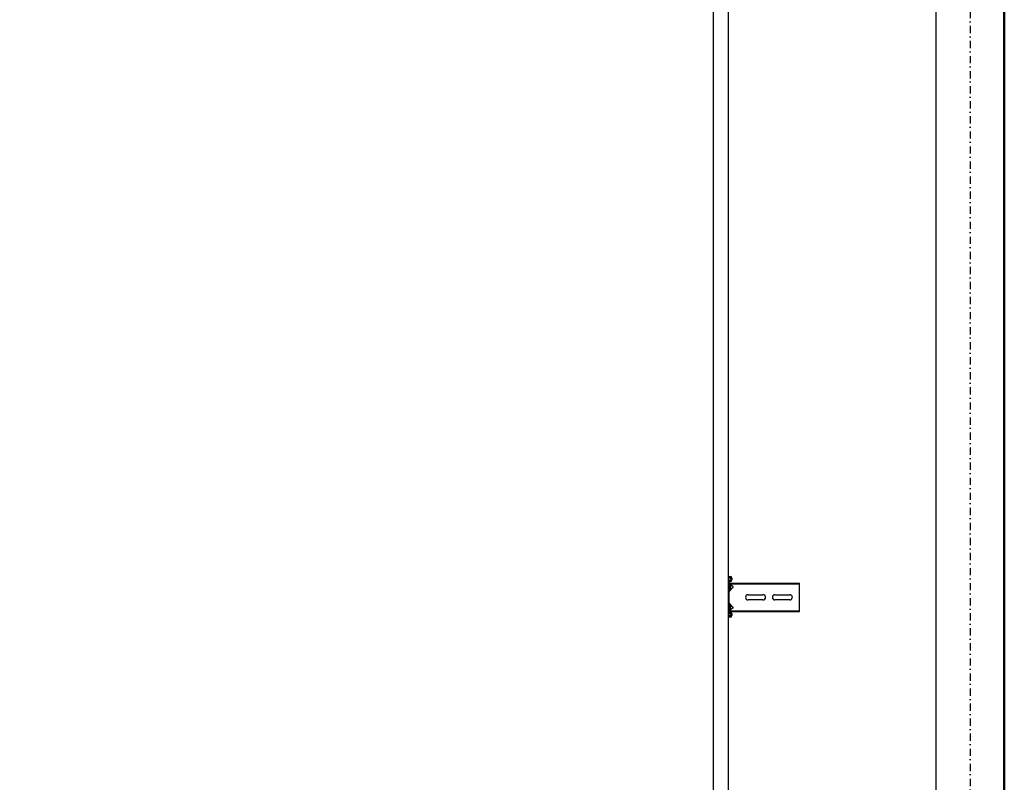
# Model space of a CAD drawing. Header units: centimetres. Extents: x 0 to 55409, y -2708 to 14680.
# Tile 150 of 215: x 50906 to 51079, y 4667 to 4800. Entities that reach past the tile are written whole.
import ezdxf

# ---------------------------------------------------------------- set-up
doc = ezdxf.new("R2010")
doc.units = ezdxf.units.CM
doc.header["$LTSCALE"] = 0.01
doc.linetypes.add('DASHDOT2', pattern=[12.7, 6.35, -3.175, 0, -3.175])
for name, color, linetype in [('A-Grid', 191, 'DASHDOT2'), ('A-konstrukcja', 7, 'Continuous'), ('CKOPIS_WIDOK', 3, 'Continuous')]:
    doc.layers.add(name, color=color, linetype=linetype)
doc.layers.add('CKPOM_POWIERZ', color=1, linetype='Continuous', plot=False)
doc.layers.add('CKSCIANY_PRZEKR', color=6, linetype='Continuous', lineweight=50)

# ---------------------------------------------------------------- blocks, each defined once
blk = doc.blocks.new('A$7E8814A102C37C')
at = {"layer": 'A-Grid', "ltscale": 20}
blk.add_lwpolyline([(1500, -50), (1500, -2068)], dxfattribs=at)
at = {"layer": 'CKOPIS_WIDOK'}
blk.add_lwpolyline([(-6, -411), (1506, -411), (1506, -1673), (-6, -1673)], close=True, dxfattribs=at)
blk = doc.blocks.new('A$7E8814B27261F1')
at = {"color": 7, "linetype": 'Continuous'}
for p, q in [((711.3, 325.5), (4186.6, 325.5)), ((4186.6, 300), (711.3, 300)), ((1809.8, 299.7), (1807.8, 299.5)), ((1808.2, 296.1), (1807.8, 299.5)), ((1810.5, 299.7), (1809.8, 299.7)), ((1810.2, 296.4), (1809.8, 299.7)), ((1810.9, 296.4), (1810.5, 299.7)), ((1813.4, 295.5), (1811.2, 295.5)), ((1813.4, 293.5), (1811.2, 293.5)), ((1814.1, 293.5), (1813.4, 293.5)), ((1814.5, 297.4), (1814.4, 296.4)), ((1816.5, 297.1), (1816.4, 296.1)), ((1817.2, 297.1), (1817.1, 296.1)), ((1869.7, 300), (1817.5, 300)), ((1833.7, 298), (1817.5, 298)), ((1818.3, 296.6), (1819.4, 297.5)), ((1818.3, 296.6), (1818.3, 286.5)), ((1819.4, 297.5), (1824.5, 291.7)), ((1819.4, 297.5), (1819.4, 286.5)), ((1821.9, 298), (1821.9, 296)), ((1829.9, 296), (1821.9, 296)), ((1826.2, 291.6), (1831.8, 297.2)), ((1829.9, 296), (1829.9, 298)), ((1830.4, 296), (1829.9, 296)), ((1830.4, 296), (1830.4, 298)), ((1833.7, 298), (1836.1, 298)), ((1836.1, 298), (1850.4, 298)), ((1850.4, 298), (1852.7, 298)), ((1869.7, 298), (1852.7, 298)), ((1854.6, 297.2), (1860.2, 291.6)), ((1857.4, 298), (1857.4, 296)), ((1865.4, 296), (1857.4, 296)), ((1861.9, 291.7), (1867, 297.5)), ((1865.4, 296), (1865.4, 298)), ((1865.7, 296), (1865.4, 296)), ((1865.9, 296.2), (1865.9, 298)), ((1867, 297.5), (1868.2, 296.6)), ((1867, 297.5), (1867, 286.5)), ((1868.2, 296.6), (1868.2, 286.5)), ((1870.4, 300), (1869.7, 300)), ((1870.8, 296.1), (1870.7, 297.1)), ((1872.8, 296.4), (1872.7, 297.4)), ((1873.5, 296.4), (1873.4, 297.4)), ((1876, 295.5), (1873.8, 295.5)), ((1876, 293.5), (1873.8, 293.5)), ((1876.7, 293.5), (1876, 293.5)), ((1877.4, 299.7), (1877, 296.4)), ((1878.1, 299.7), (1877.4, 299.7)), ((1877.4, 299.7), (1879.4, 299.5)), ((1878.1, 299.7), (1880.1, 299.5)), ((1879.4, 299.5), (1879, 296.1)), ((1880.1, 299.5), (1879.4, 299.5)), ((1880.1, 299.5), (1879.7, 296.1)), ((1818.3, 286.5), (1818.3, 175)), ((1819.4, 286.5), (1819.4, 175)), ((1867, 286.5), (1867, 175)), ((1868.2, 286.5), (1868.2, 175)), ((1838.7, 239), (1838.7, 265)), ((1847.7, 265), (1847.7, 239)), ((1838.7, 192), (1838.7, 218)), ((1847.7, 218), (1847.7, 192)), ((1818.3, 175), (1819.4, 175)), ((1819.4, 175), (1824.5, 175)), ((1824.5, 175), (1826.2, 175)), ((1826.2, 175), (1831.8, 175)), ((1831.8, 175), (1833.7, 175)), ((1833.7, 175), (1852.7, 175)), ((1852.7, 175), (1854.6, 175)), ((1854.6, 175), (1860.2, 175)), ((1860.2, 175), (1861.9, 175)), ((1861.9, 175), (1867, 175)), ((1867, 175), (1868.2, 175))]:
    blk.add_line(p, q, dxfattribs=at)
for centre, radius, start, end in [((1833.7, 295.3), 2.7, 90, 135), ((1852.7, 295.3), 2.7, 45, 90), ((1825.4, 292.5), 1.2, 221, 315), ((1861, 292.5), 1.2, 225, 319), ((1843.2, 265), 4.5, 0, 180), ((1843.2, 239), 4.5, 180, 0), ((1843.2, 218), 4.5, 0, 180), ((1843.2, 192), 4.5, 180, 0)]:
    blk.add_arc(centre, radius, start, end, dxfattribs=at)
for centre, major_axis, start_param, end_param in [((1811.2, 296.5), (0, -3), 4.834562, 6.283185), ((1811.2, 296.5), (0, -1), 4.834562, 6.283185), ((1811.9, 296.5), (0, -1), 4.834562, 6.283185), ((1813.4, 296.5), (0, 1), 3.141593, 4.590216), ((1813.4, 296.5), (0, 3), 3.141593, 4.590216), ((1814.1, 296.5), (0, 3), 3.141593, 4.590216), ((1817.5, 297), (0, 3), 0, 1.448623), ((1817.5, 297), (0, 1), 0, 1.448623), ((1818.2, 297), (0, 1), 0.000002, 1.448623), ((1869.7, 297), (0, -3), 1.692969, 3.141593), ((1869.7, 297), (0, -1), 1.692969, 3.141593), ((1870.4, 297), (0, -3), 1.692969, 3.141593), ((1873.8, 296.5), (0, -3), 4.834562, 6.283185), ((1873.8, 296.5), (0, -1), 4.834562, 6.283185), ((1874.5, 296.5), (0, -1), 4.834562, 6.283185), ((1876, 296.5), (0, 1), 3.141593, 4.590216), ((1876, 296.5), (0, 3), 3.141593, 4.590216), ((1876.7, 296.5), (0, 3), 3.141593, 4.590216)]:
    blk.add_ellipse(centre, major_axis=major_axis, ratio=0.999962, start_param=start_param, end_param=end_param, dxfattribs=at)

msp = doc.modelspace()

# ---------------------------------------------------------------- linework, layer by layer
at = {"layer": 'CKPOM_POWIERZ'}
msp.add_lwpolyline([(49578.82, 5764.604), (51066.82, 5764.604), (51066.82, 4526.604), (49578.82, 4526.604)], close=True, dxfattribs=at)
at = {"layer": 'CKSCIANY_PRZEKR'}
msp.add_line((51078.82, 5095.604), (51078.82, 4514.604), dxfattribs=at)

# ---------------------------------------------------------------- block references
at = {"layer": 'A-Grid', "lineweight": -3}
msp.add_blockref('A$7E8814A102C37C', (49572.82, 6187.604), dxfattribs=at)
at = {"layer": 'A-konstrukcja', "xscale": 0.1, "yscale": 0.1, "zscale": 0.1, "rotation": 89.99999999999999}
msp.add_blockref('A$7E8814B27261F1', (51060.429, 4514.625), dxfattribs=at)

doc.saveas('drawing.dxf')
